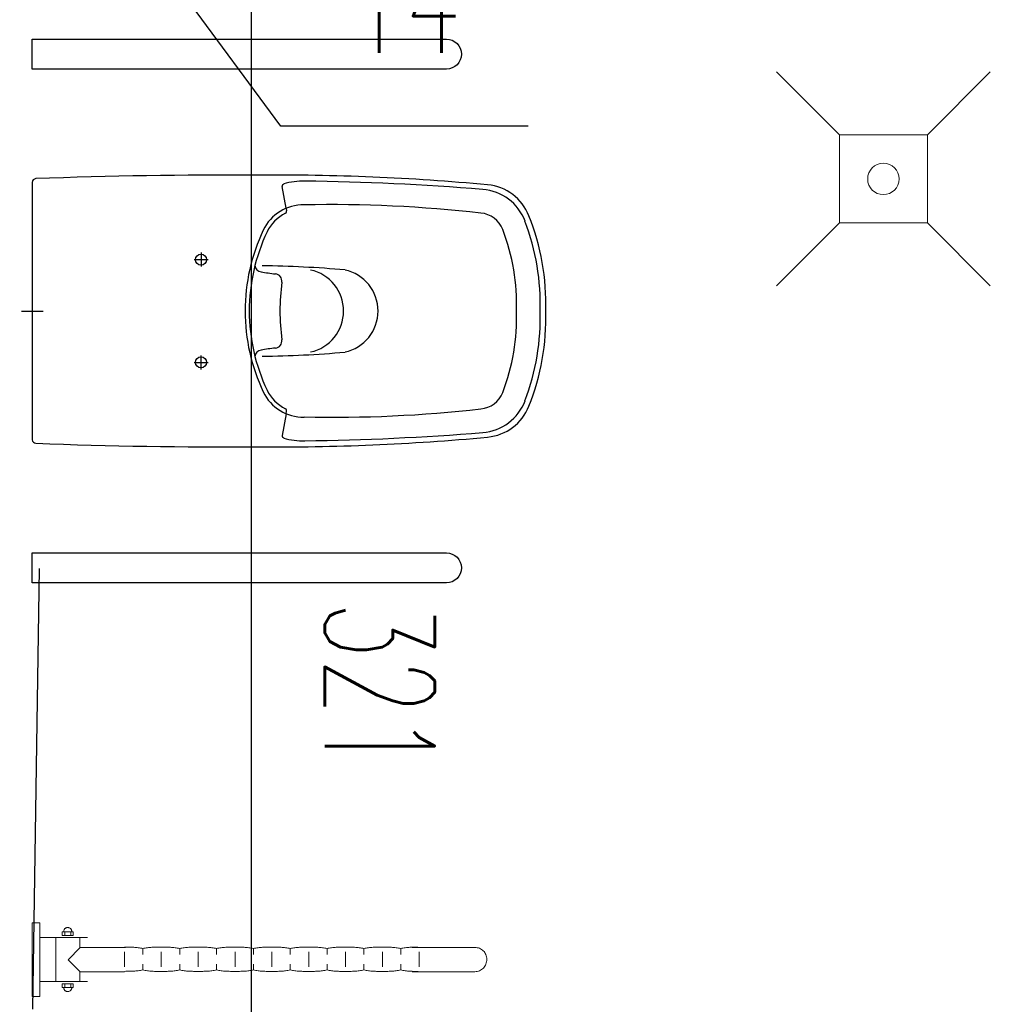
# Model space of a CAD drawing. Header units: millimetres. Extents: x 19887 to 192597, y -14203 to 39042.
# Tile 27 of 256: x 25388 to 25521, y -10124 to -9990. Entities that reach past the tile are written whole.
import ezdxf

# ---------------------------------------------------------------- set-up
doc = ezdxf.new("R2010")
doc.units = ezdxf.units.MM
doc.linetypes.add('ACAD_ISO03W100', pattern=[30, 12, -18])
doc.linetypes.add('CONTINOUS', pattern=[0])
doc.layers.get('Defpoints').update_dxf_attribs({"color": 4})
doc.layers.add('A_DBA_URZADZENIA SANITARNE', color=5, linetype='Continuous', lineweight=25)
for name, color, linetype in [('A_DBA_WPUSTY SAN', 150, 'Continuous'), ('Sufit podwieszany', 252, 'Continuous'), ('Wymiarowanie', 3, 'Continuous')]:
    doc.layers.add(name, color=color, linetype=linetype)
doc.styles.add('ROMANS', font='romans.shx', dxfattribs={"width": 0.6})
doc.styles.get("Standard").update_dxf_attribs({"font": 'arial.ttf'})
doc.dimstyles.new('000001FB70622F18', dxfattribs={"dimtxt": 20, "dimasz": 5, "dimexe": 5, "dimexo": 1, "dimgap": 20, "dimtad": 1, "dimtoh": 1, "dimdec": 0, "dimtxsty": 'Standard', "dimblk": 'OBLIQUE', "dimcen": 0, "dimdle": 5, "dimclrd": 252, "dimclre": 252, "dimclrt": 252, "dimadec": 0, "dimazin": 0, "dimtfac": 1, "dimtdec": 0, "dimtmove": 0, "dimatfit": 3, "dimldrblk": 'OBLIQUE', "dimfxl": 150, "dimfxlon": 1, "dimlwd": 25, "dimlwe": 25, "dimarcsym": 1})

# ---------------------------------------------------------------- blocks, each defined once
blk = doc.blocks.new('_Oblique')
at = {"color": 0, "linetype": 'ByBlock', "lineweight": -2}
blk.add_line((-0.5, -0.5), (0.5, 0.5), dxfattribs=at)
blk = doc.blocks.new('*D694')
at = {"layer": 'Defpoints', "color": 0}
for p in [(2481.49, -4046.88), (2467.7, -4063.67), (2481.49, -4073.91)]:
    blk.add_point(p, dxfattribs=at)
at = {"layer": 'Wymiarowanie', "color": 252, "linetype": 'Continuous', "lineweight": 25}
for p, q in [((2481.49, -4047.88), (2481.49, -4078.91)), ((2467.7, -4064.67), (2467.7, -4078.91)), ((2462.7, -4073.91), (2486.49, -4073.91)), ((2467.7, -4073.91), (2462.7, -4073.91)), ((2517.2, -4131.59), (2474.6, -4073.91)), ((2481.49, -4073.91), (2486.49, -4073.91)), ((2550.92, -4131.59), (2517.2, -4131.59))]:
    blk.add_line(p, q, dxfattribs=at)
at = {"layer": 'Wymiarowanie', "color": 252, "linetype": 'ByBlock', "lineweight": 25, "xscale": 5, "yscale": 5, "zscale": 5}
blk.add_blockref('_Oblique', (2467.7, -4073.91), dxfattribs=at)
at = {"layer": 'Wymiarowanie', "color": 252, "linetype": 'ByBlock', "lineweight": 25, "xscale": 5, "yscale": 5, "zscale": 5, "rotation": 180}
blk.add_blockref('_Oblique', (2481.49, -4073.91), dxfattribs=at)
at = {"layer": 'Wymiarowanie', "color": 252, "insert": (2534.06, -4114.09), "char_height": 15, "attachment_point": 5, "style": 'ROMANS'}
blk.add_mtext('14', dxfattribs=at)
blk = doc.blocks.new('*D716')
at = {"layer": 'Defpoints', "color": 0}
for p in [(2354.27, -4047.21), (2476.63, -4368.67), (2513.17, -4368.67)]:
    blk.add_point(p, dxfattribs=at)
at = {"layer": 'Wymiarowanie', "color": 252, "linetype": 'Continuous', "lineweight": 25}
for p, q in [((2513.17, -4042.21), (2513.17, -4373.67)), ((2363.17, -4047.21), (2518.17, -4047.21)), ((2477.63, -4368.67), (2518.17, -4368.67))]:
    blk.add_line(p, q, dxfattribs=at)
at = {"layer": 'Wymiarowanie', "color": 252, "linetype": 'ByBlock', "lineweight": 25, "xscale": 5, "yscale": 5, "zscale": 5}
for p, rotation in [((2513.17, -4047.21), 90), ((2513.17, -4368.67), 270)]:
    blk.add_blockref('_Oblique', p, dxfattribs=dict(at, rotation=rotation))
at = {"layer": 'Wymiarowanie', "color": 252, "insert": (2530.67, -4207.94), "char_height": 15, "attachment_point": 5, "rotation": 270, "style": 'ROMANS'}
blk.add_mtext('321', dxfattribs=at)
blk = doc.blocks.new('wpust_podl')
at = {"layer": 'A_DBA_WPUSTY SAN', "lineweight": 9}
for p, q in [((-17, 17), (-7, 7)), ((7, 7), (17, 17)), ((-7, -7), (-7, 7)), ((-7, 7), (7, 7)), ((7, 7), (7, -7)), ((-17, -17), (-7, -7)), ((7, -7), (-7, -7)), ((7, -7), (17, -17))]:
    blk.add_line(p, q, dxfattribs=at)
at = {"layer": 'A_DBA_WPUSTY SAN', "linetype": 'CONTINOUS', "lineweight": 9}
blk.add_circle((0, 0), 2.5, dxfattribs=at)
blk = doc.blocks.new('G$CF5E15B28')
at = {"layer": 'Sufit podwieszany', "color": 253, "linetype": 'ACAD_ISO03W100', "ltscale": 5, "elevation": 0}
blk.add_lwpolyline([(2486.49, -4041.88), (2481.7, -4363.62)], dxfattribs=at)
at = {"layer": 'Wymiarowanie', "color": 253}
dim = blk.add_linear_dim(base=(2513.17, -4368.67, 0), p1=(2354.27, -4047.21, 0), p2=(2476.63, -4368.67, 0), angle=90, dimstyle='000001FB70622F18', override={"dimtxt": 15, "dimgap": 10, "dimtad": 2, "dimtxsty": 'ROMANS', "dimtmove": 1}, dxfattribs=at)
dim.commit()
dim.dimension.update_dxf_attribs({"geometry": '*D716', "text_midpoint": (2530.67, -4207.94, 0)})
dim = blk.add_linear_dim(base=(2481.49, -4073.91, 0), p1=(2467.7, -4063.67, 0), p2=(2481.49, -4046.88, 0), angle=0, dimstyle='000001FB70622F18', override={"dimtxt": 15, "dimgap": 10, "dimtxsty": 'ROMANS', "dimtmove": 1}, dxfattribs=at)
dim.commit()
dim.dimension.update_dxf_attribs({"geometry": '*D694', "text_midpoint": (2527.2, -4131.59, 0), "dimtype": 160})

msp = doc.modelspace()

# ---------------------------------------------------------------- linework, layer by layer
at = {"layer": 'A_DBA_URZADZENIA SANITARNE', "color": 4, "ltscale": 4}
for p, q in [((25424.73, -10015.63, 0), (25424.19, -10012.66, 0)), ((25424.73, -10043.61, 0), (25424.19, -10046.58, 0))]:
    msp.add_line(p, q, dxfattribs=at)
at = {"layer": 'A_DBA_URZADZENIA SANITARNE', "color": 4}
for p, q in [((25424.73, -10015.63, 0), (25424.79, -10015.98, 0)), ((25424.73, -10043.61, 0), (25424.79, -10043.26, 0))]:
    msp.add_line(p, q, dxfattribs=at)
at = {"layer": 'A_DBA_URZADZENIA SANITARNE', "color": 4, "ltscale": 2}
for p, q in [((25413.13, -10021.67, 0), (25413.13, -10023.57, 0)), ((25412.18, -10022.62, 0), (25414.08, -10022.62, 0)), ((25388.67, -10029.62, 0), (25391.59, -10029.62, 0)), ((25412.18, -10036.62, 0), (25414.08, -10036.62, 0)), ((25413.13, -10037.57, 0), (25413.13, -10035.67, 0))]:
    msp.add_line(p, q, dxfattribs=at)
at = {"layer": 'A_DBA_URZADZENIA SANITARNE', "color": 4, "linetype": 'Continuous', "lineweight": 0}
for p, q in [((25391.14, -10112.96, 0), (25390.13, -10112.96, 0)), ((25390.13, -10112.96, 0), (25390.13, -10123, 0)), ((25391.14, -10123, 0), (25391.14, -10112.96, 0)), ((25394.21, -10114.18, 0), (25395.72, -10114.18, 0)), ((25394.21, -10114.68, 0), (25394.21, -10114.18, 0)), ((25394.42, -10114.1, 0), (25394.43, -10114.05, 0)), ((25394.42, -10114.16, 0), (25394.42, -10114.1, 0)), ((25394.43, -10114.05, 0), (25394.44, -10114, 0)), ((25394.44, -10114, 0), (25394.46, -10113.95, 0)), ((25394.46, -10113.95, 0), (25394.48, -10113.9, 0)), ((25394.48, -10113.9, 0), (25394.51, -10113.86, 0)), ((25394.51, -10113.86, 0), (25394.54, -10113.81, 0)), ((25394.54, -10113.81, 0), (25394.58, -10113.77, 0)), ((25394.57, -10114.18, 0), (25394.57, -10114.67, 0)), ((25394.58, -10113.77, 0), (25394.62, -10113.74, 0)), ((25394.62, -10113.74, 0), (25394.66, -10113.71, 0)), ((25394.66, -10113.71, 0), (25394.7, -10113.68, 0)), ((25394.7, -10113.68, 0), (25394.75, -10113.66, 0)), ((25394.75, -10113.66, 0), (25394.8, -10113.64, 0)), ((25394.8, -10113.64, 0), (25394.85, -10113.63, 0)), ((25394.85, -10113.63, 0), (25394.91, -10113.62, 0)), ((25394.91, -10113.62, 0), (25394.96, -10113.61, 0)), ((25394.96, -10113.61, 0), (25395.02, -10113.62, 0)), ((25395.02, -10113.62, 0), (25395.07, -10113.63, 0)), ((25395.07, -10113.63, 0), (25395.13, -10113.64, 0)), ((25395.13, -10113.64, 0), (25395.18, -10113.66, 0)), ((25395.18, -10113.66, 0), (25395.22, -10113.68, 0)), ((25395.22, -10113.68, 0), (25395.27, -10113.71, 0)), ((25395.27, -10113.71, 0), (25395.31, -10113.74, 0)), ((25395.31, -10113.74, 0), (25395.35, -10113.77, 0)), ((25395.35, -10113.77, 0), (25395.39, -10113.81, 0)), ((25395.36, -10114.18, 0), (25395.36, -10114.67, 0)), ((25395.39, -10113.81, 0), (25395.42, -10113.86, 0)), ((25395.42, -10113.86, 0), (25395.44, -10113.9, 0)), ((25395.44, -10113.9, 0), (25395.47, -10113.95, 0)), ((25395.47, -10113.95, 0), (25395.49, -10114, 0)), ((25395.49, -10114, 0), (25395.5, -10114.05, 0)), ((25395.5, -10114.05, 0), (25395.51, -10114.1, 0)), ((25395.72, -10114.18, 0), (25395.72, -10114.68, 0)), ((25391.14, -10114.97, 0), (25397.67, -10114.97, 0)), ((25393.32, -10115, 0), (25393.32, -10120.99, 0)), ((25395.72, -10114.68, 0), (25394.21, -10114.68, 0)), ((25396.63, -10115, 0), (25396.63, -10116.31, 0)), ((25396.65, -10116.32, 0), (25395.01, -10118.03, 0)), ((25402.82, -10116.32, 0), (25396.65, -10116.32, 0)), ((25402.68, -10116.29, 0), (25402.84, -10116.29, 0)), ((25402.7, -10118.95, 0), (25402.7, -10116.94, 0)), ((25402.84, -10116.29, 0), (25403, -10116.29, 0)), ((25403, -10116.29, 0), (25403.15, -10116.29, 0)), ((25403.15, -10116.29, 0), (25403.31, -10116.29, 0)), ((25403.31, -10116.29, 0), (25403.47, -10116.29, 0)), ((25403.47, -10116.29, 0), (25403.63, -10116.3, 0)), ((25403.63, -10116.3, 0), (25403.79, -10116.3, 0)), ((25403.79, -10116.3, 0), (25403.95, -10116.31, 0)), ((25403.95, -10116.31, 0), (25404.1, -10116.32, 0)), ((25404.1, -10116.32, 0), (25404.26, -10116.34, 0)), ((25404.26, -10116.34, 0), (25404.42, -10116.35, 0)), ((25404.42, -10116.35, 0), (25404.58, -10116.37, 0)), ((25404.58, -10116.37, 0), (25404.74, -10116.4, 0)), ((25404.74, -10116.4, 0), (25404.89, -10116.42, 0)), ((25404.89, -10116.42, 0), (25405.05, -10116.45, 0)), ((25405.05, -10116.45, 0), (25405.2, -10116.49, 0)), ((25405.2, -10116.49, 0), (25405.35, -10116.45, 0)), ((25405.21, -10117.3, 0), (25405.21, -10116.5, 0)), ((25405.35, -10116.45, 0), (25405.5, -10116.42, 0)), ((25405.5, -10116.42, 0), (25405.66, -10116.4, 0)), ((25405.66, -10116.4, 0), (25405.81, -10116.37, 0)), ((25405.81, -10116.37, 0), (25405.97, -10116.35, 0)), ((25405.97, -10116.35, 0), (25406.12, -10116.34, 0)), ((25406.12, -10116.34, 0), (25406.28, -10116.32, 0)), ((25406.28, -10116.32, 0), (25406.44, -10116.31, 0)), ((25406.44, -10116.31, 0), (25406.6, -10116.31, 0)), ((25406.6, -10116.31, 0), (25406.76, -10116.3, 0)), ((25406.76, -10116.3, 0), (25406.92, -10116.3, 0)), ((25406.92, -10116.3, 0), (25407.08, -10116.29, 0)), ((25407.08, -10116.29, 0), (25407.24, -10116.29, 0)), ((25407.24, -10116.29, 0), (25407.4, -10116.29, 0)), ((25407.4, -10116.29, 0), (25407.56, -10116.29, 0)), ((25407.56, -10116.29, 0), (25407.71, -10116.29, 0)), ((25407.71, -10116.29, 0), (25407.87, -10116.29, 0)), ((25407.71, -10118.95, 0), (25407.71, -10116.94, 0)), ((25407.87, -10116.29, 0), (25408.02, -10116.29, 0)), ((25408.02, -10116.29, 0), (25408.18, -10116.29, 0)), ((25408.18, -10116.29, 0), (25408.33, -10116.29, 0)), ((25408.33, -10116.29, 0), (25408.49, -10116.29, 0)), ((25408.49, -10116.29, 0), (25408.64, -10116.3, 0)), ((25408.64, -10116.3, 0), (25408.8, -10116.3, 0)), ((25408.8, -10116.3, 0), (25408.96, -10116.31, 0)), ((25408.96, -10116.31, 0), (25409.11, -10116.32, 0)), ((25409.11, -10116.32, 0), (25409.27, -10116.33, 0)), ((25409.27, -10116.33, 0), (25409.43, -10116.35, 0)), ((25409.43, -10116.35, 0), (25409.58, -10116.37, 0)), ((25409.58, -10116.37, 0), (25409.74, -10116.39, 0)), ((25409.74, -10116.39, 0), (25409.89, -10116.42, 0)), ((25409.89, -10116.42, 0), (25410.05, -10116.45, 0)), ((25410.05, -10116.45, 0), (25410.2, -10116.48, 0)), ((25410.2, -10116.48, 0), (25410.36, -10116.45, 0)), ((25410.23, -10117.3, 0), (25410.23, -10116.5, 0)), ((25410.36, -10116.45, 0), (25410.52, -10116.42, 0)), ((25410.52, -10116.42, 0), (25410.67, -10116.39, 0)), ((25410.67, -10116.39, 0), (25410.83, -10116.37, 0)), ((25410.83, -10116.37, 0), (25410.99, -10116.35, 0)), ((25410.99, -10116.35, 0), (25411.15, -10116.33, 0)), ((25411.15, -10116.33, 0), (25411.3, -10116.32, 0)), ((25411.3, -10116.32, 0), (25411.46, -10116.31, 0)), ((25411.46, -10116.31, 0), (25411.62, -10116.3, 0)), ((25411.62, -10116.3, 0), (25411.78, -10116.29, 0)), ((25411.78, -10116.29, 0), (25411.94, -10116.29, 0)), ((25411.94, -10116.29, 0), (25412.09, -10116.29, 0)), ((25412.09, -10116.29, 0), (25412.25, -10116.28, 0)), ((25412.25, -10116.28, 0), (25412.41, -10116.28, 0)), ((25412.41, -10116.28, 0), (25412.57, -10116.28, 0)), ((25412.57, -10116.28, 0), (25412.72, -10116.28, 0)), ((25412.72, -10116.28, 0), (25412.88, -10116.28, 0)), ((25412.74, -10118.95, 0), (25412.74, -10116.94, 0)), ((25412.88, -10116.28, 0), (25413.04, -10116.28, 0)), ((25413.04, -10116.28, 0), (25413.19, -10116.28, 0)), ((25413.19, -10116.28, 0), (25413.35, -10116.29, 0)), ((25413.35, -10116.29, 0), (25413.51, -10116.29, 0)), ((25413.51, -10116.29, 0), (25413.67, -10116.29, 0)), ((25413.67, -10116.29, 0), (25413.82, -10116.3, 0)), ((25413.82, -10116.3, 0), (25413.98, -10116.31, 0)), ((25413.98, -10116.31, 0), (25414.14, -10116.32, 0)), ((25414.14, -10116.32, 0), (25414.29, -10116.33, 0)), ((25414.29, -10116.33, 0), (25414.45, -10116.35, 0)), ((25414.45, -10116.35, 0), (25414.61, -10116.37, 0)), ((25414.61, -10116.37, 0), (25414.77, -10116.39, 0)), ((25414.77, -10116.39, 0), (25414.92, -10116.42, 0)), ((25414.92, -10116.42, 0), (25415.08, -10116.45, 0)), ((25415.08, -10116.45, 0), (25415.24, -10116.48, 0)), ((25415.24, -10116.48, 0), (25415.39, -10116.45, 0)), ((25415.25, -10117.3, 0), (25415.25, -10116.5, 0)), ((25415.39, -10116.45, 0), (25415.55, -10116.42, 0)), ((25415.55, -10116.42, 0), (25415.71, -10116.39, 0)), ((25415.71, -10116.39, 0), (25415.87, -10116.37, 0)), ((25415.87, -10116.37, 0), (25416.02, -10116.35, 0)), ((25416.02, -10116.35, 0), (25416.18, -10116.33, 0)), ((25416.18, -10116.33, 0), (25416.33, -10116.32, 0)), ((25416.33, -10116.32, 0), (25416.49, -10116.31, 0)), ((25416.49, -10116.31, 0), (25416.64, -10116.3, 0)), ((25416.64, -10116.3, 0), (25416.8, -10116.29, 0)), ((25416.8, -10116.29, 0), (25416.95, -10116.29, 0)), ((25416.95, -10116.29, 0), (25417.11, -10116.29, 0)), ((25417.11, -10116.29, 0), (25417.26, -10116.29, 0)), ((25417.26, -10116.29, 0), (25417.42, -10116.28, 0)), ((25417.42, -10116.28, 0), (25417.57, -10116.28, 0)), ((25417.57, -10116.28, 0), (25417.73, -10116.28, 0)), ((25417.73, -10116.28, 0), (25417.89, -10116.28, 0)), ((25417.76, -10118.95, 0), (25417.76, -10116.94, 0)), ((25417.89, -10116.28, 0), (25418.05, -10116.28, 0)), ((25418.05, -10116.28, 0), (25418.21, -10116.29, 0)), ((25418.21, -10116.29, 0), (25418.37, -10116.29, 0)), ((25418.37, -10116.29, 0), (25418.52, -10116.29, 0)), ((25418.52, -10116.29, 0), (25418.68, -10116.29, 0)), ((25418.68, -10116.29, 0), (25418.84, -10116.3, 0)), ((25418.84, -10116.3, 0), (25419, -10116.31, 0)), ((25419, -10116.31, 0), (25419.16, -10116.32, 0)), ((25419.16, -10116.32, 0), (25419.32, -10116.33, 0)), ((25419.32, -10116.33, 0), (25419.48, -10116.35, 0)), ((25419.48, -10116.35, 0), (25419.64, -10116.37, 0)), ((25419.64, -10116.37, 0), (25419.8, -10116.39, 0)), ((25419.8, -10116.39, 0), (25419.95, -10116.42, 0)), ((25419.95, -10116.42, 0), (25420.11, -10116.45, 0)), ((25420.11, -10116.45, 0), (25420.27, -10116.49, 0)), ((25420.27, -10116.49, 0), (25420.43, -10116.45, 0)), ((25420.27, -10117.3, 0), (25420.27, -10116.5, 0)), ((25420.43, -10116.45, 0), (25420.58, -10116.42, 0)), ((25420.58, -10116.42, 0), (25420.74, -10116.39, 0)), ((25420.74, -10116.39, 0), (25420.9, -10116.37, 0)), ((25420.9, -10116.37, 0), (25421.05, -10116.35, 0)), ((25421.05, -10116.35, 0), (25421.21, -10116.33, 0)), ((25421.21, -10116.33, 0), (25421.36, -10116.32, 0)), ((25421.36, -10116.32, 0), (25421.52, -10116.31, 0)), ((25421.52, -10116.31, 0), (25421.68, -10116.3, 0)), ((25421.68, -10116.3, 0), (25421.83, -10116.3, 0)), ((25421.83, -10116.3, 0), (25421.99, -10116.29, 0)), ((25421.99, -10116.29, 0), (25422.14, -10116.29, 0)), ((25422.14, -10116.29, 0), (25422.3, -10116.29, 0)), ((25422.3, -10116.29, 0), (25422.46, -10116.29, 0)), ((25422.46, -10116.29, 0), (25422.61, -10116.29, 0)), ((25422.61, -10116.29, 0), (25422.77, -10116.29, 0)), ((25422.77, -10116.29, 0), (25422.92, -10116.29, 0)), ((25422.78, -10118.95, 0), (25422.78, -10116.94, 0)), ((25422.92, -10116.29, 0), (25423.08, -10116.29, 0)), ((25423.08, -10116.29, 0), (25423.24, -10116.29, 0)), ((25423.24, -10116.29, 0), (25423.4, -10116.29, 0)), ((25423.4, -10116.29, 0), (25423.56, -10116.29, 0)), ((25423.56, -10116.29, 0), (25423.71, -10116.3, 0)), ((25423.71, -10116.3, 0), (25423.87, -10116.3, 0)), ((25423.87, -10116.3, 0), (25424.03, -10116.31, 0)), ((25424.03, -10116.31, 0), (25424.19, -10116.32, 0)), ((25424.19, -10116.32, 0), (25424.34, -10116.33, 0)), ((25424.34, -10116.33, 0), (25424.5, -10116.35, 0)), ((25424.5, -10116.35, 0), (25424.66, -10116.37, 0)), ((25424.66, -10116.37, 0), (25424.82, -10116.39, 0)), ((25424.82, -10116.39, 0), (25424.98, -10116.42, 0)), ((25424.98, -10116.42, 0), (25425.13, -10116.45, 0)), ((25425.13, -10116.45, 0), (25425.29, -10116.49, 0)), ((25425.29, -10116.49, 0), (25425.45, -10116.45, 0)), ((25425.29, -10117.3, 0), (25425.29, -10116.5, 0)), ((25425.45, -10116.45, 0), (25425.6, -10116.42, 0)), ((25425.6, -10116.42, 0), (25425.76, -10116.39, 0)), ((25425.76, -10116.39, 0), (25425.92, -10116.37, 0)), ((25425.92, -10116.37, 0), (25426.07, -10116.35, 0)), ((25426.07, -10116.35, 0), (25426.23, -10116.33, 0)), ((25426.23, -10116.33, 0), (25426.39, -10116.32, 0)), ((25426.39, -10116.32, 0), (25426.54, -10116.31, 0)), ((25426.54, -10116.31, 0), (25426.7, -10116.3, 0)), ((25426.7, -10116.3, 0), (25426.86, -10116.3, 0)), ((25426.86, -10116.3, 0), (25427.01, -10116.29, 0)), ((25427.01, -10116.29, 0), (25427.17, -10116.29, 0)), ((25427.17, -10116.29, 0), (25427.33, -10116.29, 0)), ((25427.33, -10116.29, 0), (25427.48, -10116.29, 0)), ((25427.48, -10116.29, 0), (25427.64, -10116.29, 0)), ((25427.64, -10116.29, 0), (25427.8, -10116.29, 0)), ((25427.8, -10116.29, 0), (25427.95, -10116.29, 0)), ((25427.8, -10118.95, 0), (25427.8, -10116.94, 0)), ((25427.95, -10116.29, 0), (25428.11, -10116.29, 0)), ((25428.11, -10116.29, 0), (25428.26, -10116.29, 0)), ((25428.26, -10116.29, 0), (25428.42, -10116.29, 0)), ((25428.42, -10116.29, 0), (25428.58, -10116.29, 0)), ((25428.58, -10116.29, 0), (25428.73, -10116.3, 0)), ((25428.73, -10116.3, 0), (25428.89, -10116.3, 0)), ((25428.89, -10116.3, 0), (25429.05, -10116.31, 0)), ((25429.05, -10116.31, 0), (25429.2, -10116.32, 0)), ((25429.2, -10116.32, 0), (25429.36, -10116.33, 0)), ((25429.36, -10116.33, 0), (25429.52, -10116.35, 0)), ((25429.52, -10116.35, 0), (25429.67, -10116.37, 0)), ((25429.67, -10116.37, 0), (25429.83, -10116.39, 0)), ((25429.83, -10116.39, 0), (25429.99, -10116.42, 0)), ((25429.99, -10116.42, 0), (25430.14, -10116.45, 0)), ((25430.14, -10116.45, 0), (25430.3, -10116.49, 0)), ((25430.3, -10116.49, 0), (25430.46, -10116.45, 0)), ((25430.31, -10117.3, 0), (25430.31, -10116.5, 0)), ((25430.46, -10116.45, 0), (25430.61, -10116.42, 0)), ((25430.61, -10116.42, 0), (25430.77, -10116.39, 0)), ((25430.77, -10116.39, 0), (25430.93, -10116.37, 0)), ((25430.93, -10116.37, 0), (25431.08, -10116.35, 0)), ((25431.08, -10116.35, 0), (25431.24, -10116.34, 0)), ((25431.24, -10116.34, 0), (25431.4, -10116.32, 0)), ((25431.4, -10116.32, 0), (25431.55, -10116.31, 0)), ((25431.55, -10116.31, 0), (25431.71, -10116.3, 0)), ((25431.71, -10116.3, 0), (25431.87, -10116.3, 0)), ((25431.87, -10116.3, 0), (25432.02, -10116.29, 0)), ((25432.02, -10116.29, 0), (25432.18, -10116.29, 0)), ((25432.18, -10116.29, 0), (25432.34, -10116.29, 0)), ((25432.34, -10116.29, 0), (25432.5, -10116.29, 0)), ((25432.5, -10116.29, 0), (25432.65, -10116.29, 0)), ((25432.65, -10116.29, 0), (25432.81, -10116.29, 0)), ((25432.81, -10116.29, 0), (25432.97, -10116.29, 0)), ((25432.82, -10118.95, 0), (25432.82, -10116.94, 0)), ((25432.97, -10116.29, 0), (25433.12, -10116.29, 0)), ((25433.12, -10116.29, 0), (25433.28, -10116.29, 0)), ((25433.28, -10116.29, 0), (25433.44, -10116.29, 0)), ((25433.44, -10116.29, 0), (25433.59, -10116.29, 0)), ((25433.59, -10116.29, 0), (25433.75, -10116.3, 0)), ((25433.75, -10116.3, 0), (25433.91, -10116.3, 0)), ((25433.91, -10116.3, 0), (25434.06, -10116.31, 0)), ((25434.06, -10116.31, 0), (25434.22, -10116.32, 0)), ((25434.22, -10116.32, 0), (25434.38, -10116.34, 0)), ((25434.38, -10116.34, 0), (25434.53, -10116.35, 0)), ((25434.53, -10116.35, 0), (25434.69, -10116.37, 0)), ((25434.69, -10116.37, 0), (25434.85, -10116.39, 0)), ((25434.85, -10116.39, 0), (25435.01, -10116.42, 0)), ((25435.01, -10116.42, 0), (25435.16, -10116.45, 0)), ((25435.16, -10116.45, 0), (25435.32, -10116.49, 0)), ((25435.32, -10116.49, 0), (25435.48, -10116.45, 0)), ((25435.33, -10117.3, 0), (25435.33, -10116.5, 0)), ((25435.48, -10116.45, 0), (25435.63, -10116.42, 0)), ((25435.63, -10116.42, 0), (25435.79, -10116.39, 0)), ((25435.79, -10116.39, 0), (25435.95, -10116.37, 0)), ((25435.95, -10116.37, 0), (25436.1, -10116.35, 0)), ((25436.1, -10116.35, 0), (25436.26, -10116.34, 0)), ((25436.26, -10116.34, 0), (25436.42, -10116.32, 0)), ((25436.42, -10116.32, 0), (25436.58, -10116.31, 0)), ((25436.58, -10116.31, 0), (25436.73, -10116.3, 0)), ((25436.73, -10116.3, 0), (25436.89, -10116.3, 0)), ((25436.89, -10116.3, 0), (25437.05, -10116.29, 0)), ((25437.05, -10116.29, 0), (25437.2, -10116.29, 0)), ((25437.2, -10116.29, 0), (25437.36, -10116.29, 0)), ((25437.36, -10116.29, 0), (25437.52, -10116.29, 0)), ((25437.52, -10116.29, 0), (25437.67, -10116.29, 0)), ((25437.67, -10116.29, 0), (25437.83, -10116.29, 0)), ((25437.83, -10116.29, 0), (25437.99, -10116.29, 0)), ((25437.84, -10118.95, 0), (25437.84, -10116.94, 0)), ((25437.99, -10116.29, 0), (25438.14, -10116.29, 0)), ((25438.14, -10116.29, 0), (25438.3, -10116.29, 0)), ((25438.3, -10116.29, 0), (25438.46, -10116.29, 0)), ((25438.46, -10116.29, 0), (25438.61, -10116.29, 0)), ((25438.61, -10116.29, 0), (25438.77, -10116.3, 0)), ((25438.77, -10116.3, 0), (25438.93, -10116.3, 0)), ((25438.93, -10116.3, 0), (25439.08, -10116.31, 0)), ((25439.08, -10116.31, 0), (25439.24, -10116.32, 0)), ((25439.24, -10116.32, 0), (25439.39, -10116.34, 0)), ((25439.39, -10116.34, 0), (25439.55, -10116.35, 0)), ((25439.55, -10116.35, 0), (25439.71, -10116.37, 0)), ((25439.71, -10116.37, 0), (25439.86, -10116.4, 0)), ((25439.86, -10116.4, 0), (25440.02, -10116.42, 0)), ((25440.02, -10116.42, 0), (25440.18, -10116.45, 0)), ((25440.18, -10116.45, 0), (25440.33, -10116.49, 0)), ((25440.33, -10116.49, 0), (25440.49, -10116.45, 0)), ((25440.35, -10117.3, 0), (25440.35, -10116.5, 0)), ((25440.49, -10116.45, 0), (25440.65, -10116.42, 0)), ((25440.65, -10116.42, 0), (25440.81, -10116.4, 0)), ((25440.81, -10116.4, 0), (25440.96, -10116.37, 0)), ((25440.96, -10116.37, 0), (25441.12, -10116.35, 0)), ((25441.12, -10116.35, 0), (25441.28, -10116.34, 0)), ((25441.28, -10116.34, 0), (25441.44, -10116.32, 0)), ((25441.44, -10116.32, 0), (25441.59, -10116.31, 0)), ((25441.59, -10116.31, 0), (25441.75, -10116.3, 0)), ((25441.75, -10116.3, 0), (25441.91, -10116.3, 0)), ((25441.91, -10116.3, 0), (25442.06, -10116.29, 0)), ((25450.61, -10116.34, 0), (25441.91, -10116.33, 0)), ((25442.06, -10116.29, 0), (25442.22, -10116.29, 0)), ((25442.22, -10116.29, 0), (25442.38, -10116.29, 0)), ((25442.38, -10116.29, 0), (25442.54, -10116.29, 0)), ((25442.54, -10116.29, 0), (25442.69, -10116.29, 0)), ((25442.86, -10118.95, 0), (25442.86, -10116.94, 0)), ((25450.77, -10116.36, 0), (25450.61, -10116.34, 0)), ((25450.93, -10116.4, 0), (25450.77, -10116.36, 0)), ((25451.08, -10116.45, 0), (25450.93, -10116.4, 0)), ((25451.22, -10116.52, 0), (25451.08, -10116.45, 0)), ((25451.35, -10116.59, 0), (25451.22, -10116.52, 0)), ((25451.48, -10116.68, 0), (25451.35, -10116.59, 0)), ((25451.59, -10116.79, 0), (25451.48, -10116.68, 0)), ((25451.7, -10116.9, 0), (25451.59, -10116.79, 0)), ((25451.79, -10117.02, 0), (25451.7, -10116.9, 0)), ((25451.87, -10117.16, 0), (25451.79, -10117.02, 0)), ((25451.94, -10117.3, 0), (25451.87, -10117.16, 0)), ((25395.01, -10118.03, 0), (25396.64, -10119.64, 0)), ((25452, -10117.45, 0), (25451.94, -10117.3, 0)), ((25451.95, -10118.6, 0), (25452.01, -10118.44, 0)), ((25452.04, -10117.61, 0), (25452, -10117.45, 0)), ((25452.01, -10118.44, 0), (25452.04, -10118.28, 0)), ((25452.06, -10117.77, 0), (25452.04, -10117.61, 0)), ((25452.04, -10118.28, 0), (25452.07, -10118.12, 0)), ((25452.07, -10117.94, 0), (25452.06, -10117.77, 0)), ((25452.07, -10118.12, 0), (25452.07, -10117.94, 0)), ((25396.63, -10119.65, 0), (25396.63, -10120.99, 0)), ((25396.65, -10119.63, 0), (25402.71, -10119.63, 0)), ((25402.71, -10119.59, 0), (25402.86, -10119.58, 0)), ((25402.86, -10119.58, 0), (25403.02, -10119.58, 0)), ((25403.02, -10119.58, 0), (25403.17, -10119.57, 0)), ((25403.17, -10119.57, 0), (25403.33, -10119.56, 0)), ((25403.33, -10119.56, 0), (25403.48, -10119.56, 0)), ((25403.48, -10119.56, 0), (25403.64, -10119.55, 0)), ((25403.64, -10119.55, 0), (25403.79, -10119.55, 0)), ((25403.79, -10119.55, 0), (25403.95, -10119.54, 0)), ((25403.95, -10119.54, 0), (25404.1, -10119.54, 0)), ((25404.1, -10119.54, 0), (25404.26, -10119.53, 0)), ((25404.26, -10119.53, 0), (25404.41, -10119.52, 0)), ((25404.41, -10119.52, 0), (25404.57, -10119.5, 0)), ((25404.57, -10119.5, 0), (25404.72, -10119.48, 0)), ((25404.72, -10119.48, 0), (25404.88, -10119.46, 0)), ((25404.88, -10119.46, 0), (25405.03, -10119.43, 0)), ((25405.03, -10119.43, 0), (25405.19, -10119.39, 0)), ((25405.19, -10119.39, 0), (25405.35, -10119.43, 0)), ((25405.21, -10119.39, 0), (25405.21, -10118.59, 0)), ((25405.35, -10119.43, 0), (25405.5, -10119.46, 0)), ((25405.5, -10119.46, 0), (25405.66, -10119.49, 0)), ((25405.66, -10119.49, 0), (25405.82, -10119.51, 0)), ((25405.82, -10119.51, 0), (25405.98, -10119.53, 0)), ((25405.98, -10119.53, 0), (25406.13, -10119.55, 0)), ((25406.13, -10119.55, 0), (25406.29, -10119.56, 0)), ((25406.29, -10119.56, 0), (25406.45, -10119.57, 0)), ((25406.45, -10119.57, 0), (25406.61, -10119.58, 0)), ((25406.61, -10119.58, 0), (25406.77, -10119.59, 0)), ((25406.77, -10119.59, 0), (25406.92, -10119.59, 0)), ((25406.92, -10119.59, 0), (25407.08, -10119.59, 0)), ((25407.08, -10119.59, 0), (25407.24, -10119.59, 0)), ((25407.24, -10119.59, 0), (25407.4, -10119.6, 0)), ((25407.4, -10119.6, 0), (25407.56, -10119.6, 0)), ((25407.56, -10119.6, 0), (25407.71, -10119.6, 0)), ((25407.71, -10119.6, 0), (25407.87, -10119.6, 0)), ((25407.87, -10119.6, 0), (25408.03, -10119.6, 0)), ((25408.03, -10119.6, 0), (25408.18, -10119.59, 0)), ((25408.18, -10119.59, 0), (25408.34, -10119.59, 0)), ((25408.34, -10119.59, 0), (25408.5, -10119.59, 0)), ((25408.5, -10119.59, 0), (25408.66, -10119.58, 0)), ((25408.66, -10119.58, 0), (25408.82, -10119.58, 0)), ((25408.82, -10119.58, 0), (25408.98, -10119.57, 0)), ((25408.98, -10119.57, 0), (25409.14, -10119.56, 0)), ((25409.14, -10119.56, 0), (25409.29, -10119.55, 0)), ((25409.29, -10119.55, 0), (25409.45, -10119.53, 0)), ((25409.45, -10119.53, 0), (25409.61, -10119.51, 0)), ((25409.61, -10119.51, 0), (25409.76, -10119.48, 0)), ((25409.76, -10119.48, 0), (25409.91, -10119.46, 0)), ((25409.91, -10119.46, 0), (25410.07, -10119.42, 0)), ((25410.07, -10119.42, 0), (25410.21, -10119.39, 0)), ((25410.21, -10119.39, 0), (25410.37, -10119.42, 0)), ((25410.23, -10119.39, 0), (25410.23, -10118.59, 0)), ((25410.37, -10119.42, 0), (25410.53, -10119.46, 0)), ((25410.53, -10119.46, 0), (25410.69, -10119.48, 0)), ((25410.69, -10119.48, 0), (25410.84, -10119.51, 0)), ((25410.84, -10119.51, 0), (25411, -10119.53, 0)), ((25411, -10119.53, 0), (25411.16, -10119.54, 0)), ((25411.16, -10119.54, 0), (25411.32, -10119.56, 0)), ((25411.32, -10119.56, 0), (25411.47, -10119.57, 0)), ((25411.47, -10119.57, 0), (25411.63, -10119.57, 0)), ((25411.63, -10119.57, 0), (25411.79, -10119.58, 0)), ((25411.79, -10119.58, 0), (25411.95, -10119.58, 0)), ((25411.95, -10119.58, 0), (25412.1, -10119.59, 0)), ((25412.1, -10119.59, 0), (25412.26, -10119.59, 0)), ((25412.26, -10119.59, 0), (25412.42, -10119.59, 0)), ((25412.42, -10119.59, 0), (25412.58, -10119.59, 0)), ((25412.58, -10119.59, 0), (25412.73, -10119.59, 0)), ((25412.73, -10119.59, 0), (25412.89, -10119.59, 0)), ((25412.89, -10119.59, 0), (25413.05, -10119.59, 0)), ((25413.05, -10119.59, 0), (25413.2, -10119.59, 0)), ((25413.2, -10119.59, 0), (25413.36, -10119.59, 0)), ((25413.36, -10119.59, 0), (25413.52, -10119.58, 0)), ((25413.52, -10119.58, 0), (25413.67, -10119.58, 0)), ((25413.67, -10119.58, 0), (25413.83, -10119.57, 0)), ((25413.83, -10119.57, 0), (25413.99, -10119.57, 0)), ((25413.99, -10119.57, 0), (25414.15, -10119.56, 0)), ((25414.15, -10119.56, 0), (25414.3, -10119.54, 0)), ((25414.3, -10119.54, 0), (25414.46, -10119.53, 0)), ((25414.46, -10119.53, 0), (25414.62, -10119.51, 0)), ((25414.62, -10119.51, 0), (25414.77, -10119.48, 0)), ((25414.77, -10119.48, 0), (25414.93, -10119.46, 0)), ((25414.93, -10119.46, 0), (25415.09, -10119.43, 0)), ((25415.09, -10119.43, 0), (25415.24, -10119.39, 0)), ((25415.24, -10119.39, 0), (25415.4, -10119.43, 0)), ((25415.25, -10119.39, 0), (25415.25, -10118.59, 0)), ((25415.4, -10119.43, 0), (25415.56, -10119.46, 0)), ((25415.56, -10119.46, 0), (25415.71, -10119.48, 0)), ((25415.71, -10119.48, 0), (25415.87, -10119.51, 0)), ((25415.87, -10119.51, 0), (25416.03, -10119.53, 0)), ((25416.03, -10119.53, 0), (25416.19, -10119.54, 0)), ((25416.19, -10119.54, 0), (25416.34, -10119.56, 0)), ((25416.34, -10119.56, 0), (25416.5, -10119.57, 0)), ((25416.5, -10119.57, 0), (25416.66, -10119.57, 0)), ((25416.66, -10119.57, 0), (25416.81, -10119.58, 0)), ((25416.81, -10119.58, 0), (25416.97, -10119.58, 0)), ((25416.97, -10119.58, 0), (25417.13, -10119.59, 0)), ((25417.13, -10119.59, 0), (25417.28, -10119.59, 0)), ((25417.28, -10119.59, 0), (25417.44, -10119.59, 0)), ((25417.44, -10119.59, 0), (25417.6, -10119.59, 0)), ((25417.6, -10119.59, 0), (25417.75, -10119.59, 0)), ((25417.75, -10119.59, 0), (25417.91, -10119.59, 0)), ((25417.91, -10119.59, 0), (25418.07, -10119.59, 0)), ((25418.07, -10119.59, 0), (25418.23, -10119.59, 0)), ((25418.23, -10119.59, 0), (25418.38, -10119.59, 0)), ((25418.38, -10119.59, 0), (25418.54, -10119.58, 0)), ((25418.54, -10119.58, 0), (25418.7, -10119.58, 0)), ((25418.7, -10119.58, 0), (25418.86, -10119.58, 0)), ((25418.86, -10119.58, 0), (25419.01, -10119.57, 0)), ((25419.01, -10119.57, 0), (25419.17, -10119.56, 0)), ((25419.17, -10119.56, 0), (25419.33, -10119.54, 0)), ((25419.33, -10119.54, 0), (25419.49, -10119.53, 0)), ((25419.49, -10119.53, 0), (25419.64, -10119.51, 0)), ((25419.64, -10119.51, 0), (25419.8, -10119.48, 0)), ((25419.8, -10119.48, 0), (25419.96, -10119.46, 0)), ((25419.96, -10119.46, 0), (25420.12, -10119.43, 0)), ((25420.12, -10119.43, 0), (25420.27, -10119.39, 0)), ((25420.27, -10119.39, 0), (25420.27, -10118.59, 0)), ((25420.27, -10119.39, 0), (25420.43, -10119.43, 0)), ((25420.43, -10119.43, 0), (25420.59, -10119.46, 0)), ((25420.59, -10119.46, 0), (25420.74, -10119.48, 0)), ((25420.74, -10119.48, 0), (25420.9, -10119.51, 0)), ((25420.9, -10119.51, 0), (25421.06, -10119.53, 0)), ((25421.06, -10119.53, 0), (25421.21, -10119.54, 0)), ((25421.21, -10119.54, 0), (25421.37, -10119.56, 0)), ((25421.37, -10119.56, 0), (25421.53, -10119.57, 0)), ((25421.53, -10119.57, 0), (25421.69, -10119.58, 0)), ((25421.69, -10119.58, 0), (25421.84, -10119.58, 0)), ((25421.84, -10119.58, 0), (25422, -10119.59, 0)), ((25422, -10119.59, 0), (25422.16, -10119.59, 0)), ((25422.16, -10119.59, 0), (25422.31, -10119.59, 0)), ((25422.31, -10119.59, 0), (25422.47, -10119.59, 0)), ((25422.47, -10119.59, 0), (25422.63, -10119.59, 0)), ((25422.63, -10119.59, 0), (25422.78, -10119.59, 0)), ((25422.78, -10119.59, 0), (25422.94, -10119.59, 0)), ((25422.94, -10119.59, 0), (25423.1, -10119.59, 0)), ((25423.1, -10119.59, 0), (25423.25, -10119.59, 0)), ((25423.25, -10119.59, 0), (25423.41, -10119.59, 0)), ((25423.41, -10119.59, 0), (25423.56, -10119.59, 0)), ((25423.56, -10119.59, 0), (25423.72, -10119.58, 0)), ((25423.72, -10119.58, 0), (25423.88, -10119.58, 0)), ((25423.88, -10119.58, 0), (25424.03, -10119.57, 0)), ((25424.03, -10119.57, 0), (25424.19, -10119.56, 0)), ((25424.19, -10119.56, 0), (25424.35, -10119.54, 0)), ((25424.35, -10119.54, 0), (25424.5, -10119.53, 0)), ((25424.5, -10119.53, 0), (25424.66, -10119.51, 0)), ((25424.66, -10119.51, 0), (25424.82, -10119.49, 0)), ((25424.82, -10119.49, 0), (25424.97, -10119.46, 0)), ((25424.97, -10119.46, 0), (25425.13, -10119.43, 0)), ((25425.13, -10119.43, 0), (25425.29, -10119.39, 0)), ((25425.29, -10119.39, 0), (25425.29, -10118.59, 0)), ((25425.29, -10119.39, 0), (25425.44, -10119.43, 0)), ((25425.44, -10119.43, 0), (25425.6, -10119.46, 0)), ((25425.6, -10119.46, 0), (25425.75, -10119.49, 0)), ((25425.75, -10119.49, 0), (25425.91, -10119.51, 0)), ((25425.91, -10119.51, 0), (25426.06, -10119.53, 0)), ((25426.06, -10119.53, 0), (25426.22, -10119.54, 0)), ((25426.22, -10119.54, 0), (25426.38, -10119.56, 0)), ((25426.38, -10119.56, 0), (25426.54, -10119.57, 0)), ((25426.54, -10119.57, 0), (25426.69, -10119.58, 0)), ((25426.69, -10119.58, 0), (25426.85, -10119.58, 0)), ((25426.85, -10119.58, 0), (25427.01, -10119.59, 0)), ((25427.01, -10119.59, 0), (25427.17, -10119.59, 0)), ((25427.17, -10119.59, 0), (25427.32, -10119.59, 0)), ((25427.32, -10119.59, 0), (25427.48, -10119.59, 0)), ((25427.48, -10119.59, 0), (25427.64, -10119.59, 0)), ((25427.64, -10119.59, 0), (25427.8, -10119.59, 0)), ((25427.8, -10119.59, 0), (25427.95, -10119.59, 0)), ((25427.95, -10119.59, 0), (25428.11, -10119.59, 0)), ((25428.11, -10119.59, 0), (25428.26, -10119.59, 0)), ((25428.26, -10119.59, 0), (25428.42, -10119.59, 0)), ((25428.42, -10119.59, 0), (25428.58, -10119.59, 0)), ((25428.58, -10119.59, 0), (25428.73, -10119.58, 0)), ((25428.73, -10119.58, 0), (25428.89, -10119.58, 0)), ((25428.89, -10119.58, 0), (25429.04, -10119.57, 0)), ((25429.04, -10119.57, 0), (25429.2, -10119.56, 0)), ((25429.2, -10119.56, 0), (25429.36, -10119.54, 0)), ((25429.36, -10119.54, 0), (25429.51, -10119.53, 0)), ((25429.51, -10119.53, 0), (25429.67, -10119.51, 0)), ((25429.67, -10119.51, 0), (25429.82, -10119.49, 0)), ((25429.82, -10119.49, 0), (25429.98, -10119.46, 0)), ((25429.98, -10119.46, 0), (25430.13, -10119.43, 0)), ((25430.13, -10119.43, 0), (25430.29, -10119.39, 0)), ((25430.29, -10119.39, 0), (25430.45, -10119.43, 0)), ((25430.31, -10119.39, 0), (25430.31, -10118.59, 0)), ((25430.45, -10119.43, 0), (25430.61, -10119.46, 0)), ((25430.61, -10119.46, 0), (25430.76, -10119.49, 0)), ((25430.76, -10119.49, 0), (25430.92, -10119.51, 0)), ((25430.92, -10119.51, 0), (25431.08, -10119.53, 0)), ((25431.08, -10119.53, 0), (25431.24, -10119.54, 0)), ((25431.24, -10119.54, 0), (25431.39, -10119.56, 0)), ((25431.39, -10119.56, 0), (25431.55, -10119.57, 0)), ((25431.55, -10119.57, 0), (25431.71, -10119.58, 0)), ((25431.71, -10119.58, 0), (25431.86, -10119.58, 0)), ((25431.86, -10119.58, 0), (25432.02, -10119.59, 0)), ((25432.02, -10119.59, 0), (25432.18, -10119.59, 0)), ((25432.18, -10119.59, 0), (25432.34, -10119.59, 0)), ((25432.34, -10119.59, 0), (25432.49, -10119.59, 0)), ((25432.49, -10119.59, 0), (25432.65, -10119.59, 0)), ((25432.65, -10119.59, 0), (25432.81, -10119.59, 0)), ((25432.81, -10119.59, 0), (25432.97, -10119.59, 0)), ((25432.97, -10119.59, 0), (25433.12, -10119.59, 0)), ((25433.12, -10119.59, 0), (25433.28, -10119.59, 0)), ((25433.28, -10119.59, 0), (25433.44, -10119.59, 0)), ((25433.44, -10119.59, 0), (25433.6, -10119.59, 0)), ((25433.6, -10119.59, 0), (25433.75, -10119.58, 0)), ((25433.75, -10119.58, 0), (25433.91, -10119.58, 0)), ((25433.91, -10119.58, 0), (25434.07, -10119.57, 0)), ((25434.07, -10119.57, 0), (25434.23, -10119.56, 0)), ((25434.23, -10119.56, 0), (25434.38, -10119.54, 0)), ((25434.38, -10119.54, 0), (25434.54, -10119.53, 0)), ((25434.54, -10119.53, 0), (25434.7, -10119.51, 0)), ((25434.7, -10119.51, 0), (25434.86, -10119.49, 0)), ((25434.86, -10119.49, 0), (25435.01, -10119.46, 0)), ((25435.01, -10119.46, 0), (25435.17, -10119.43, 0)), ((25435.17, -10119.43, 0), (25435.33, -10119.39, 0)), ((25435.33, -10119.39, 0), (25435.33, -10118.59, 0)), ((25435.33, -10119.39, 0), (25435.48, -10119.43, 0)), ((25435.48, -10119.43, 0), (25435.64, -10119.46, 0)), ((25435.64, -10119.46, 0), (25435.79, -10119.49, 0)), ((25435.79, -10119.49, 0), (25435.95, -10119.51, 0)), ((25435.95, -10119.51, 0), (25436.1, -10119.53, 0)), ((25436.1, -10119.53, 0), (25436.26, -10119.55, 0)), ((25436.26, -10119.55, 0), (25436.42, -10119.56, 0)), ((25436.42, -10119.56, 0), (25436.57, -10119.57, 0)), ((25436.57, -10119.57, 0), (25436.73, -10119.58, 0)), ((25436.73, -10119.58, 0), (25436.89, -10119.58, 0)), ((25436.89, -10119.58, 0), (25437.05, -10119.59, 0)), ((25437.05, -10119.59, 0), (25437.2, -10119.59, 0)), ((25437.2, -10119.59, 0), (25437.36, -10119.59, 0)), ((25437.36, -10119.59, 0), (25437.52, -10119.59, 0)), ((25437.52, -10119.59, 0), (25437.67, -10119.59, 0)), ((25437.67, -10119.59, 0), (25437.83, -10119.59, 0)), ((25437.83, -10119.59, 0), (25437.99, -10119.59, 0)), ((25437.99, -10119.59, 0), (25438.14, -10119.59, 0)), ((25438.14, -10119.59, 0), (25438.3, -10119.59, 0)), ((25438.3, -10119.59, 0), (25438.46, -10119.59, 0)), ((25438.46, -10119.59, 0), (25438.61, -10119.59, 0)), ((25438.61, -10119.59, 0), (25438.77, -10119.58, 0)), ((25438.77, -10119.58, 0), (25438.93, -10119.58, 0)), ((25438.93, -10119.58, 0), (25439.08, -10119.57, 0)), ((25439.08, -10119.57, 0), (25439.24, -10119.56, 0)), ((25439.24, -10119.56, 0), (25439.39, -10119.55, 0)), ((25439.39, -10119.55, 0), (25439.55, -10119.53, 0)), ((25439.55, -10119.53, 0), (25439.71, -10119.51, 0)), ((25439.71, -10119.51, 0), (25439.86, -10119.49, 0)), ((25439.86, -10119.49, 0), (25440.02, -10119.46, 0)), ((25440.02, -10119.46, 0), (25440.18, -10119.43, 0)), ((25440.18, -10119.43, 0), (25440.33, -10119.39, 0)), ((25440.33, -10119.39, 0), (25440.49, -10119.43, 0)), ((25440.35, -10119.39, 0), (25440.35, -10118.59, 0)), ((25440.49, -10119.43, 0), (25440.65, -10119.46, 0)), ((25440.65, -10119.46, 0), (25440.81, -10119.49, 0)), ((25440.81, -10119.49, 0), (25440.97, -10119.51, 0)), ((25440.97, -10119.51, 0), (25441.12, -10119.53, 0)), ((25441.12, -10119.53, 0), (25441.28, -10119.55, 0)), ((25441.28, -10119.55, 0), (25441.44, -10119.56, 0)), ((25441.44, -10119.56, 0), (25441.6, -10119.57, 0)), ((25441.6, -10119.57, 0), (25441.76, -10119.58, 0)), ((25441.76, -10119.58, 0), (25441.92, -10119.58, 0)), ((25441.89, -10119.63, 0), (25450.44, -10119.63, 0)), ((25441.92, -10119.58, 0), (25442.08, -10119.59, 0)), ((25442.08, -10119.59, 0), (25442.23, -10119.59, 0)), ((25442.23, -10119.59, 0), (25442.39, -10119.59, 0)), ((25442.39, -10119.59, 0), (25442.55, -10119.59, 0)), ((25442.55, -10119.59, 0), (25442.71, -10119.59, 0)), ((25450.44, -10119.63, 0), (25450.62, -10119.62, 0)), ((25450.62, -10119.62, 0), (25450.78, -10119.6, 0)), ((25450.78, -10119.6, 0), (25450.94, -10119.56, 0)), ((25450.94, -10119.56, 0), (25451.1, -10119.5, 0)), ((25451.1, -10119.5, 0), (25451.24, -10119.43, 0)), ((25451.24, -10119.43, 0), (25451.37, -10119.34, 0)), ((25451.37, -10119.34, 0), (25451.5, -10119.25, 0)), ((25451.5, -10119.25, 0), (25451.61, -10119.14, 0)), ((25451.61, -10119.14, 0), (25451.72, -10119.02, 0)), ((25451.72, -10119.02, 0), (25451.81, -10118.89, 0)), ((25451.81, -10118.89, 0), (25451.89, -10118.75, 0)), ((25451.89, -10118.75, 0), (25451.95, -10118.6, 0)), ((25391.14, -10120.99, 0), (25397.67, -10120.99, 0)), ((25394.21, -10121.28, 0), (25395.72, -10121.28, 0)), ((25394.21, -10121.78, 0), (25394.21, -10121.28, 0)), ((25395.72, -10121.78, 0), (25394.21, -10121.78, 0)), ((25394.42, -10121.8, 0), (25394.42, -10121.85, 0)), ((25394.42, -10121.85, 0), (25394.43, -10121.91, 0)), ((25394.43, -10121.91, 0), (25394.44, -10121.96, 0)), ((25394.44, -10121.96, 0), (25394.46, -10122.01, 0)), ((25394.46, -10122.01, 0), (25394.48, -10122.06, 0)), ((25394.48, -10122.06, 0), (25394.51, -10122.1, 0)), ((25394.51, -10122.1, 0), (25394.54, -10122.15, 0)), ((25394.54, -10122.15, 0), (25394.58, -10122.18, 0)), ((25394.57, -10121.78, 0), (25394.57, -10121.29, 0)), ((25394.58, -10122.18, 0), (25394.62, -10122.22, 0)), ((25394.62, -10122.22, 0), (25394.66, -10122.25, 0)), ((25394.66, -10122.25, 0), (25394.7, -10122.28, 0)), ((25394.7, -10122.28, 0), (25394.75, -10122.3, 0)), ((25394.75, -10122.3, 0), (25394.8, -10122.32, 0)), ((25394.8, -10122.32, 0), (25394.85, -10122.33, 0)), ((25394.85, -10122.33, 0), (25394.91, -10122.34, 0)), ((25394.91, -10122.34, 0), (25394.96, -10122.35, 0)), ((25394.96, -10122.35, 0), (25395.02, -10122.34, 0)), ((25395.02, -10122.34, 0), (25395.07, -10122.33, 0)), ((25395.07, -10122.33, 0), (25395.13, -10122.32, 0)), ((25395.13, -10122.32, 0), (25395.18, -10122.3, 0)), ((25395.18, -10122.3, 0), (25395.22, -10122.28, 0)), ((25395.22, -10122.28, 0), (25395.27, -10122.25, 0)), ((25395.27, -10122.25, 0), (25395.31, -10122.22, 0)), ((25395.31, -10122.22, 0), (25395.35, -10122.18, 0)), ((25395.35, -10122.18, 0), (25395.39, -10122.15, 0)), ((25395.36, -10121.78, 0), (25395.36, -10121.29, 0)), ((25395.39, -10122.15, 0), (25395.42, -10122.1, 0)), ((25395.42, -10122.1, 0), (25395.44, -10122.06, 0)), ((25395.44, -10122.06, 0), (25395.47, -10122.01, 0)), ((25395.47, -10122.01, 0), (25395.49, -10121.96, 0)), ((25395.49, -10121.96, 0), (25395.5, -10121.91, 0)), ((25395.5, -10121.91, 0), (25395.51, -10121.85, 0)), ((25395.72, -10121.28, 0), (25395.72, -10121.78, 0)), ((25390.13, -10123, 0), (25391.14, -10123, 0))]:
    msp.add_line(p, q, dxfattribs=at)
at = {"layer": 'A_DBA_URZADZENIA SANITARNE', "color": 4, "elevation": 0}
for points in [[(25446.58, -9992.58, -1), (25446.58, -9996.66), (25390.13, -9996.66), (25390.13, -9992.58)], [(25390.13, -10047.15, 0.403038), (25390.61, -10047.64, 0.011256), (25420.84, -10048.12, 0.025385), (25452.19, -10046.8, 0.282342), (25457.82, -10042.58, 0.101012), (25460.13, -10029.62, 0.101012), (25457.82, -10016.66, 0.282342), (25452.19, -10012.43, 0.025385), (25420.84, -10011.12, 0.011258), (25390.6, -10011.59, 0.397856), (25390.13, -10012.09)], [(25446.58, -10062.58, -1), (25446.58, -10066.66), (25390.13, -10066.66), (25390.13, -10062.58)]]:
    msp.add_lwpolyline(points, format="xyb", close=True, dxfattribs=at)
at = {"layer": 'A_DBA_URZADZENIA SANITARNE', "color": 4}
for centre in [(25413.13, -10022.62, 0), (25413.13, -10036.62, 0)]:
    msp.add_circle(centre, 0.75, dxfattribs=at)
at = {"layer": 'A_DBA_URZADZENIA SANITARNE', "color": 4, "ltscale": 4}
for centre, radius, start, end in [((25424.49, -10012.61, 0), 0.3, 106.5425, 190.2401), ((25427.03, -10021.17, 0), 9.24, 88.4956, 106.5425), ((25423.32, -10360.28, 0), 348.37, 85.3569, 89.3496), ((25450.99, -10019.77, 0), 6.74, 20.7694, 85.4645), ((25427.17, -10028.8, 0), 32.2, 358.3223, 20.7597), ((25427.17, -10030.44, 0), 32.2, 339.2403, 1.6777), ((25450.99, -10039.46, 0), 6.74, 274.5355, 339.2306), ((25424.49, -10046.63, 0), 0.3, 169.7599, 253.4575), ((25427.03, -10038.07, 0), 9.24, 253.4575, 271.5044), ((25423.32, -9698.95, 0), 348.37, 270.6504, 274.6431)]:
    msp.add_arc(centre, radius, start, end, dxfattribs=at)
at = {"layer": 'A_DBA_URZADZENIA SANITARNE', "color": 4}
for centre, radius, start, end in [((25427.03, -10021.17, 0), 6, 88.4956, 154.604), ((25430.94, -10195.19, 0), 180.06, 83.5187, 91.1932), ((25427.03, -10021.17, 0), 5.43, 116.26, 154.604), ((25424.5, -10016.03, 0), 0.3, 296.26, 10.2401), ((25450.99, -10019.77, 0), 3.5, 20.7694, 85.4645), ((25444.83, -10029.62, 0), 25.7, 154.604, 180), ((25444.83, -10029.62, 0), 25.13, 154.604, 180), ((25427.17, -10028.8, 0), 28.97, 358.3223, 20.7597), ((25421.47, -10023.3, 0), 1, 186.8844, 260.4399), ((25427.3, -9988.7, 0), 36.09, 260.4399, 263.5747), ((25419.78, -10170.09, 0), 146.64, 84.9255, 89.3411), ((25423.15, -10025.56, 0), 1, 352.3752, 83.5747), ((25426.86, -10029.6, 0), 5.69, 359.7929, 77.8849), ((25431.56, -10029.6, 0), 5.69, 359.7929, 77.8849), ((25453.48, -10029.62, 0), 29.6, 172.3752, 180), ((25444.83, -10029.62, 0), 25.7, 180, 205.396), ((25444.83, -10029.62, 0), 25.13, 180, 205.396), ((25453.48, -10029.62, 0), 29.6, 180, 187.6248), ((25426.86, -10029.64, 0), 5.69, 282.1151, 0.2071), ((25431.56, -10029.64, 0), 5.69, 282.1151, 0.2071), ((25427.17, -10030.44, 0), 28.97, 339.2403, 1.6777), ((25423.15, -10033.68, 0), 1, 276.4253, 7.6248), ((25421.47, -10035.93, 0), 1, 99.5601, 173.1156), ((25427.3, -10070.53, 0), 36.09, 96.4253, 99.5601), ((25419.78, -9889.15, 0), 146.64, 270.6589, 275.0745), ((25427.03, -10038.07, 0), 6, 205.396, 271.5044), ((25427.03, -10038.07, 0), 5.43, 205.396, 243.74), ((25450.99, -10039.46, 0), 3.5, 274.5355, 339.2306), ((25424.5, -10043.2, 0), 0.3, 349.7599, 63.74), ((25430.94, -9864.04, 0), 180.06, 268.8068, 276.4813)]:
    msp.add_arc(centre, radius, start, end, dxfattribs=at)

# ---------------------------------------------------------------- block references
msp.add_blockref('G$CF5E15B28', (22906.81, -5872.86, 0))
at = {"layer": 'A_DBA_WPUSTY SAN', "xscale": 0.8571428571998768, "yscale": 0.8571428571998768, "zscale": 0.8571428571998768, "rotation": 90.00000000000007}
msp.add_blockref('wpust_podl', (25506.13, -10011.62, 0), dxfattribs=at)

doc.saveas('drawing.dxf')
